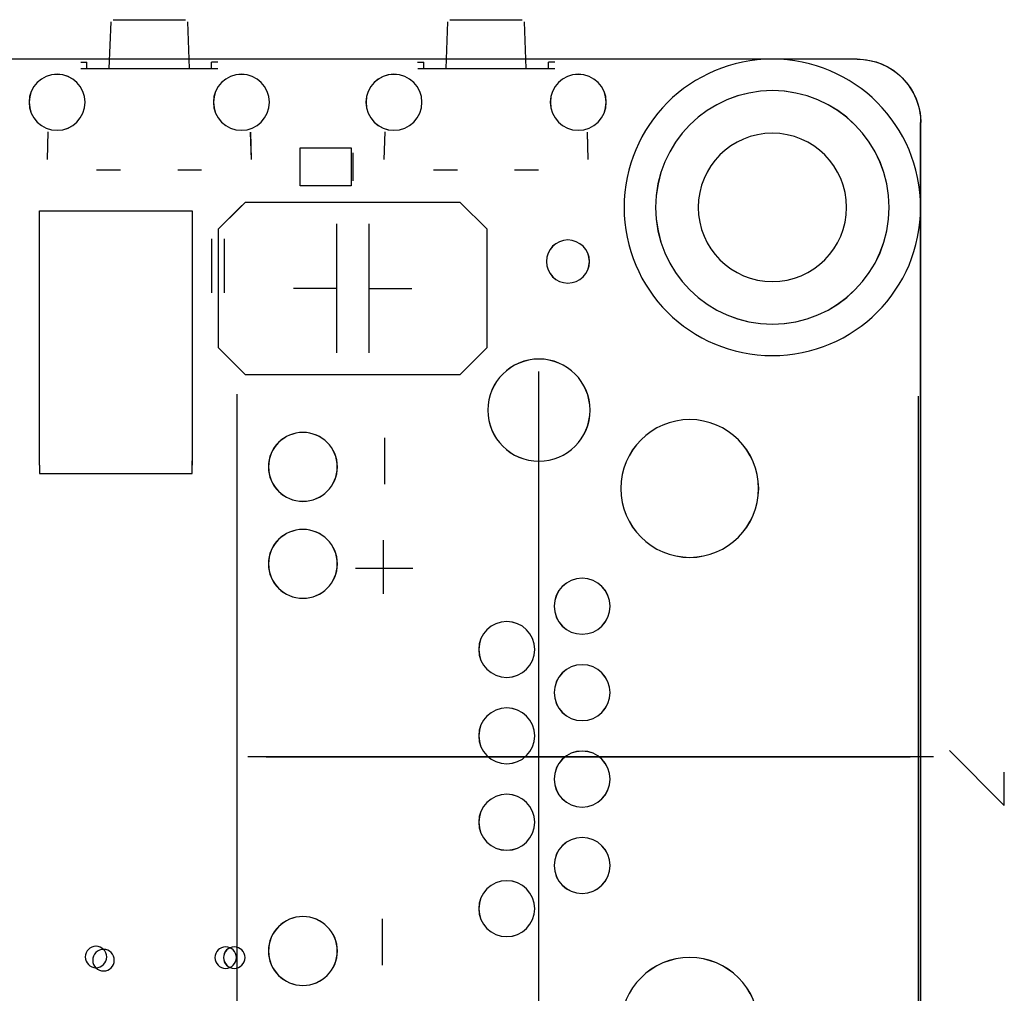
# Model space of a CAD drawing. Header units: inches. Extents: x -2.12 to 5.58, y -1.38 to 1.5.
# Tile 32 of 32: x 0.74 to 1.65, y 0.51 to 1.41. Entities that reach past the tile are written whole.
import ezdxf

# ---------------------------------------------------------------- set-up
doc = ezdxf.new("R2010")
doc.units = ezdxf.units.IN
doc.header["$MEASUREMENT"] = 0
for name, color, linetype in [('INTF_BLUE', 7, 'Continuous'), ('INTF_CYAN', 7, 'Continuous'), ('INTF_GREEN_1', 7, 'Continuous'), ('INTF_GREEN_2', 7, 'Continuous'), ('INTF_GREEN_3', 7, 'Continuous'), ('INTF_MAGENTA', 7, 'Continuous'), ('INTF_MAGENTA_1', 7, 'Continuous'), ('INTF_RED', 7, 'Continuous'), ('INTF_RED_2', 7, 'Continuous'), ('INTF_YELLOW_2', 7, 'Continuous'), ('INTF_YELLOW_3', 7, 'Continuous'), ('WHITE', 7, 'Continuous')]:
    doc.layers.add(name, color=color, linetype=linetype)

# ---------------------------------------------------------------- blocks, each defined once
blk = doc.blocks.new('D8BB6B74415388783358646DE663540CB2D9E822$$$B8A4396250C5687B1D31E70758B30729E1AC4426')
at = {"color": 178}
for p, q in [((-9.1, -6.65, 6.44), (9.1, -6.65, 6.44)), ((0, -6.65, 15.75), (0, -6.65, -0.429))]:
    blk.add_line(p, q, dxfattribs=at)
blk = doc.blocks.new('25FCDFAEC50CC0E60B6D037838D08EE8FFE01045$$$C906BBC760572095F726B39B13C9EDE80CDE5667')
at = {"color": 178}
blk.add_line((0, -6.6), (0, -6.6, 15.2), dxfattribs=at)
blk = doc.blocks.new('HOUSING_58')
at = {"color": 0}
blk.add_blockref('25FCDFAEC50CC0E60B6D037838D08EE8FFE01045$$$C906BBC760572095F726B39B13C9EDE80CDE5667', (0, 0), dxfattribs=at)
blk = doc.blocks.new('ASM0001_ASM_22_AF0_ASM')
at = {"color": 0}
blk.add_blockref('HOUSING_58', (0, 0), dxfattribs=at)
blk = doc.blocks.new('RJ45_WITH_LED_ASM')
at = {"color": 0}
for name in ['D8BB6B74415388783358646DE663540CB2D9E822$$$B8A4396250C5687B1D31E70758B30729E1AC4426', 'ASM0001_ASM_22_AF0_ASM']:
    blk.add_blockref(name, (0, 0), dxfattribs=at)
blk = doc.blocks.new('DDD71C7C7C9CF9294EF7B95702A5EAB48181DBE0$$$B8A4396250C5687B1D31E70758B30729E1AC4426')
at = {"layer": 'INTF_GREEN_2', "color": 3}
for p, q in [((-261.715, -54.15), (-176.714, -54.15)), ((-261.715, -54.15), (-176.714, -54.15)), ((-263.215, -122.65), (-263.215, -55.65)), ((-263.215, -122.65), (-263.215, -55.65))]:
    blk.add_line(p, q, dxfattribs=at)
blk.add_arc((-261.715, -55.65), 1.5, 90, 180, dxfattribs=at)
at = {"layer": 'INTF_MAGENTA', "color": 6}
for p, q in [((-246.786, -59.665), (-246.786, -58.395)), ((-246.482, -59.665), (-246.482, -58.395))]:
    blk.add_line(p, q, dxfattribs=at)
at = {"layer": 'WHITE', "color": 7}
for centre, radius in [((-255.134, -55.169), 0.66), ((-250.784, -55.169), 0.66), ((-247.183, -55.169), 0.66), ((-242.833, -55.169), 0.66), ((-259.715, -57.65), 2.756), ((-254.889, -58.928), 0.508), ((-254.205, -62.437), 1.206), ((-257.765, -64.287), 1.626), ((-248.635, -63.777), 0.813), ((-248.635, -66.067), 0.813), ((-255.225, -67.067), 0.66), ((-253.445, -68.087), 0.66), ((-255.225, -69.107), 0.66), ((-253.445, -70.127), 0.66), ((-255.225, -71.147), 0.66), ((-253.445, -72.167), 0.66), ((-255.225, -73.187), 0.66), ((-253.445, -74.207), 0.66), ((-248.635, -75.207), 0.813), ((-257.765, -76.987), 1.626)]:
    blk.add_circle(centre, radius, dxfattribs=at)
blk = doc.blocks.new('S70CR100-TOP')
at = {"color": 0}
blk.add_blockref('DDD71C7C7C9CF9294EF7B95702A5EAB48181DBE0$$$B8A4396250C5687B1D31E70758B30729E1AC4426', (0, 0), dxfattribs=at)
blk = doc.blocks.new('3873F21D59116B9BB77B534D235B23D2048C078A$$$B8A4396250C5687B1D31E70758B30729E1AC4426')
at = {"layer": 'INTF_BLUE', "color": 5}
for p, q in [((-253.8598, -53.2676), (-253.8986, -54.3688)), ((-252.1054, -53.2188), (-253.8098, -53.2188)), ((-252.016, -54.3688), (-252.0575, -53.2676)), ((-245.9096, -53.2676), (-245.9484, -54.3688)), ((-244.1552, -53.2188), (-245.8596, -53.2188)), ((-244.0658, -54.3688), (-244.1073, -53.2676)), ((-254.5803, -54.2188), (-254.4286, -54.2188)), ((-251.3441, -54.3688), (-254.5803, -54.3688)), ((-254.4286, -54.3688), (-254.4286, -54.2188)), ((-251.3406, -54.2188), (-251.4886, -54.2188)), ((-251.4886, -54.3688), (-251.4886, -54.2188)), ((-246.6301, -54.2188), (-246.4784, -54.2188)), ((-243.3939, -54.3688), (-246.6301, -54.3688)), ((-246.4784, -54.3688), (-246.4784, -54.2188)), ((-243.5384, -54.3688), (-243.5384, -54.2188)), ((-243.3904, -54.2188), (-243.5384, -54.2188)), ((-255.3441, -55.8729), (-255.3612, -56.5173)), ((-255.3444, -55.8842), (-255.3612, -56.5173)), ((-250.556, -56.5173), (-250.5733, -55.8654)), ((-250.556, -56.5173), (-250.5732, -55.8691)), ((-247.3939, -55.8729), (-247.411, -56.5173)), ((-247.3942, -55.8842), (-247.411, -56.5173)), ((-242.6058, -56.5173), (-242.6231, -55.8654)), ((-242.6058, -56.5173), (-242.623, -55.8691)), ((-249.8115, -56.3584), (-249.8115, -57.0271)), ((-248.5724, -56.2404), (-249.7756, -56.2404)), ((-249.7756, -56.2404), (-249.7756, -57.1452)), ((-248.5724, -57.1452), (-248.5724, -56.2404)), ((-254.1949, -56.7704), (-253.6376, -56.7704)), ((-254.1948, -56.7704), (-253.6324, -56.7704)), ((-252.2816, -56.7704), (-251.7173, -56.7704)), ((-252.2798, -56.7704), (-251.7174, -56.7704)), ((-246.2447, -56.7704), (-245.6874, -56.7704)), ((-246.2446, -56.7704), (-245.6822, -56.7704)), ((-244.3314, -56.7704), (-243.7671, -56.7704)), ((-244.3296, -56.7704), (-243.7672, -56.7704)), ((-249.7756, -57.1452), (-248.5724, -57.1452)), ((-252.984, -58.166), (-252.349, -57.531)), ((-252.349, -57.531), (-247.269, -57.531)), ((-247.269, -57.531), (-247.142, -57.658)), ((-247.142, -57.658), (-246.634, -58.166)), ((-242.421, -57.733), (-246.021, -57.733)), ((-246.021, -57.733), (-246.021, -63.733)), ((-242.421, -57.933), (-242.421, -57.733)), ((-250.19, -58.039), (-250.19, -61.087)), ((-249.428, -58.039), (-249.428, -61.087)), ((-242.421, -63.733), (-242.421, -57.933)), ((-252.984, -60.96), (-252.984, -58.166)), ((-246.634, -58.166), (-246.634, -60.96)), ((-250.19, -59.563), (-251.206, -59.563)), ((-249.428, -59.563), (-248.412, -59.563)), ((-252.349, -61.595), (-252.984, -60.96)), ((-246.634, -60.96), (-247.269, -61.595)), ((-247.269, -61.595), (-252.349, -61.595)), ((-263.165, -71.001), (-263.165, -62.106)), ((-247.084, -62.106), (-247.084, -62.057)), ((-247.084, -71.31), (-247.084, -62.106)), ((-250.5652, -64.1854), (-250.5652, -63.0932)), ((-246.021, -63.933), (-246.021, -63.633)), ((-242.421, -63.733), (-242.421, -63.933)), ((-242.421, -63.933), (-246.021, -63.933)), ((-250.5398, -66.7762), (-250.5398, -65.5062)), ((-249.8794, -66.1666), (-251.2256, -66.1666)), ((-263.8928, -70.4742), (-265.1882, -71.7696)), ((-265.1882, -71.033), (-265.1882, -70.9822)), ((-265.1882, -71.7696), (-265.1882, -71.033)), ((-263.165, -79.168), (-263.165, -71.001)), ((-247.084, -71.53), (-247.084, -71.31)), ((-247.084, -79.168), (-247.084, -71.519)), ((-250.5144, -75.5392), (-250.5144, -74.447))]:
    blk.add_line(p, q, dxfattribs=at)
for centre, radius in [((-259.715, -57.65), 3.5), ((-259.715, -57.65), 1.7506), ((-247.015, -75.3618), 0.254), ((-243.7514, -75.3471), 0.254)]:
    blk.add_circle(centre, radius, dxfattribs=at)
at = {"layer": 'INTF_MAGENTA_1', "color": 6}
for centre, radius in [((-255.1336, -55.1688), 0.6604), ((-250.7836, -55.1688), 0.6604), ((-247.1834, -55.1688), 0.6604), ((-242.8334, -55.1688), 0.6604), ((-259.715, -57.65), 2.7559), ((-254.889, -58.928), 0.508), ((-254.205, -62.437), 1.2065), ((-257.765, -64.287), 1.6256), ((-248.635, -63.777), 0.8128), ((-248.635, -66.067), 0.8128), ((-255.225, -67.067), 0.6604), ((-253.445, -68.087), 0.6604), ((-255.225, -69.107), 0.6604), ((-253.445, -70.127), 0.6604), ((-255.225, -71.147), 0.6604), ((-253.445, -72.167), 0.6604), ((-255.225, -73.187), 0.6604), ((-253.445, -74.207), 0.6604), ((-248.635, -75.207), 0.8128), ((-257.765, -76.987), 1.6256)]:
    blk.add_circle(centre, radius, dxfattribs=at)
at = {"layer": 'INTF_YELLOW_3', "color": 2}
for p, q in [((-261.715, -54.15), (-176.714, -54.15)), ((-261.715, -54.15), (-176.714, -54.15)), ((-263.215, -122.65), (-263.215, -55.65)), ((-263.215, -122.65), (-263.215, -55.65))]:
    blk.add_line(p, q, dxfattribs=at)
blk.add_arc((-261.715, -55.65), 1.5, 89.99996, 180.00004, dxfattribs=at)
blk = doc.blocks.new('S70CR100-BOT')
at = {"color": 0}
blk.add_blockref('3873F21D59116B9BB77B534D235B23D2048C078A$$$B8A4396250C5687B1D31E70758B30729E1AC4426', (0, 0), dxfattribs=at)
blk = doc.blocks.new('31673240982F5778DC3FB12357F58391CCFCB263$$$B8A4396250C5687B1D31E70758B30729E1AC4426')
at = {"layer": 'INTF_CYAN', "color": 4}
for centre, radius in [((-255.1336, -55.1688), 0.6604), ((-250.7836, -55.1688), 0.6604), ((-247.1834, -55.1688), 0.6604), ((-242.8334, -55.1688), 0.6604), ((-259.715, -57.65), 2.7559), ((-254.889, -58.928), 0.508), ((-254.205, -62.437), 1.2065), ((-257.765, -64.287), 1.6256), ((-248.635, -63.777), 0.8128), ((-248.635, -66.067), 0.8128), ((-255.225, -67.067), 0.6604), ((-253.445, -68.087), 0.6604), ((-255.225, -69.107), 0.6604), ((-253.445, -70.127), 0.6604), ((-255.225, -71.147), 0.6604), ((-253.445, -72.167), 0.6604), ((-255.225, -73.187), 0.6604), ((-253.445, -74.207), 0.6604), ((-248.635, -75.207), 0.8128), ((-257.765, -76.987), 1.6256)]:
    blk.add_circle(centre, radius, dxfattribs=at)
at = {"layer": 'INTF_GREEN_1', "color": 3}
for p, q in [((-253.8598, -53.2676), (-253.8986, -54.3688)), ((-252.1054, -53.2188), (-253.8098, -53.2188)), ((-252.016, -54.3688), (-252.0575, -53.2676)), ((-245.9096, -53.2676), (-245.9484, -54.3688)), ((-244.1552, -53.2188), (-245.8596, -53.2188)), ((-244.0658, -54.3688), (-244.1073, -53.2676)), ((-254.5803, -54.2188), (-254.4286, -54.2188)), ((-251.3441, -54.3688), (-254.5803, -54.3688)), ((-254.4286, -54.3688), (-254.4286, -54.2188)), ((-251.4886, -54.3688), (-251.4886, -54.2188)), ((-251.3406, -54.2188), (-251.4886, -54.2188)), ((-246.6301, -54.2188), (-246.4784, -54.2188)), ((-243.3939, -54.3688), (-246.6301, -54.3688)), ((-246.4784, -54.3688), (-246.4784, -54.2188)), ((-243.3904, -54.2188), (-243.5384, -54.2188)), ((-243.5384, -54.3688), (-243.5384, -54.2188)), ((-255.3441, -55.8729), (-255.3612, -56.5173)), ((-255.3444, -55.8842), (-255.3612, -56.5173)), ((-250.556, -56.5173), (-250.5733, -55.8654)), ((-250.556, -56.5173), (-250.5732, -55.8691)), ((-247.3939, -55.8729), (-247.411, -56.5173)), ((-247.3942, -55.8842), (-247.411, -56.5173)), ((-242.6058, -56.5173), (-242.6231, -55.8654)), ((-242.6058, -56.5173), (-242.623, -55.8691)), ((-249.8115, -56.3585), (-249.8115, -57.0272)), ((-249.7756, -56.2404), (-249.7756, -57.1452)), ((-248.5724, -56.2404), (-249.7756, -56.2404)), ((-248.5724, -57.1452), (-248.5724, -56.2404)), ((-254.1949, -56.7704), (-253.6376, -56.7704)), ((-254.1948, -56.7704), (-253.6324, -56.7704)), ((-252.2816, -56.7704), (-251.7173, -56.7704)), ((-252.2798, -56.7704), (-251.7174, -56.7704)), ((-246.2447, -56.7704), (-245.6874, -56.7704)), ((-246.2446, -56.7704), (-245.6822, -56.7704)), ((-244.3314, -56.7704), (-243.7671, -56.7704)), ((-244.3296, -56.7704), (-243.7672, -56.7704)), ((-249.7756, -57.1452), (-248.5724, -57.1452)), ((-242.421, -57.733), (-246.021, -57.733)), ((-246.021, -57.733), (-246.021, -63.733)), ((-242.421, -57.933), (-242.421, -57.733)), ((-242.421, -63.733), (-242.421, -57.933)), ((-263.165, -71.001), (-263.165, -62.106)), ((-247.084, -62.106), (-247.084, -62.057)), ((-247.084, -71.31), (-247.084, -62.106)), ((-250.5652, -64.1844), (-250.5652, -63.0922)), ((-246.021, -63.933), (-246.021, -63.633)), ((-242.421, -63.733), (-242.421, -63.933)), ((-242.421, -63.933), (-246.021, -63.933)), ((-250.5398, -66.7772), (-250.5398, -65.5072)), ((-249.8794, -66.1676), (-251.2256, -66.1676)), ((-263.8928, -70.4742), (-265.1882, -71.7696)), ((-265.1882, -71.033), (-265.1882, -70.9822)), ((-265.1882, -71.7696), (-265.1882, -71.033)), ((-263.165, -79.168), (-263.165, -71.001)), ((-247.084, -79.168), (-247.084, -71.307)), ((-250.5144, -75.5402), (-250.5144, -74.448))]:
    blk.add_line(p, q, dxfattribs=at)
for centre in [(-247.015, -75.3618), (-243.7514, -75.3471)]:
    blk.add_circle(centre, 0.254, dxfattribs=at)
at = {"layer": 'INTF_RED_2', "color": 1}
for p, q in [((-261.715, -54.15), (-176.714, -54.15)), ((-263.215, -122.65), (-263.215, -55.65))]:
    blk.add_line(p, q, dxfattribs=at)
blk.add_arc((-261.715, -55.65), 1.5, 89.99996, 180.00004, dxfattribs=at)
at = {"layer": 'INTF_YELLOW_2', "color": 2}
for p, q in [((-253.8598, -53.2676), (-253.8986, -54.3688)), ((-252.1054, -53.2188), (-253.8098, -53.2188)), ((-252.016, -54.3688), (-252.0575, -53.2676)), ((-245.9096, -53.2676), (-245.9484, -54.3688)), ((-244.1552, -53.2188), (-245.8596, -53.2188)), ((-244.0658, -54.3688), (-244.1073, -53.2676)), ((-254.5803, -54.2188), (-254.4286, -54.2188)), ((-251.3441, -54.3688), (-254.5803, -54.3688)), ((-254.4286, -54.3688), (-254.4286, -54.2188)), ((-251.3406, -54.2188), (-251.4886, -54.2188)), ((-251.4886, -54.3688), (-251.4886, -54.2188)), ((-246.6301, -54.2188), (-246.4784, -54.2188)), ((-243.3939, -54.3688), (-246.6301, -54.3688)), ((-246.4784, -54.3688), (-246.4784, -54.2188)), ((-243.5384, -54.3688), (-243.5384, -54.2188)), ((-243.3904, -54.2188), (-243.5384, -54.2188)), ((-255.3441, -55.8729), (-255.3612, -56.5173)), ((-255.3444, -55.8842), (-255.3612, -56.5173)), ((-250.556, -56.5173), (-250.5733, -55.8654)), ((-250.556, -56.5173), (-250.5732, -55.8691)), ((-247.3939, -55.8729), (-247.411, -56.5173)), ((-247.3942, -55.8842), (-247.411, -56.5173)), ((-242.6058, -56.5173), (-242.6231, -55.8654)), ((-242.6058, -56.5173), (-242.623, -55.8691)), ((-249.8115, -56.3584), (-249.8115, -57.0271)), ((-248.5724, -56.2404), (-249.7756, -56.2404)), ((-249.7756, -56.2404), (-249.7756, -57.1452)), ((-248.5724, -57.1452), (-248.5724, -56.2404)), ((-254.1949, -56.7704), (-253.6376, -56.7704)), ((-254.1948, -56.7704), (-253.6324, -56.7704)), ((-252.2816, -56.7704), (-251.7173, -56.7704)), ((-252.2798, -56.7704), (-251.7174, -56.7704)), ((-246.2447, -56.7704), (-245.6874, -56.7704)), ((-246.2446, -56.7704), (-245.6822, -56.7704)), ((-244.3314, -56.7704), (-243.7671, -56.7704)), ((-244.3296, -56.7704), (-243.7672, -56.7704)), ((-249.7756, -57.1452), (-248.5724, -57.1452)), ((-252.984, -58.166), (-252.349, -57.531)), ((-252.349, -57.531), (-247.269, -57.531)), ((-247.269, -57.531), (-247.142, -57.658)), ((-247.142, -57.658), (-246.634, -58.166)), ((-242.421, -57.733), (-246.021, -57.733)), ((-246.021, -57.733), (-246.021, -63.733)), ((-242.421, -57.933), (-242.421, -57.733)), ((-250.19, -58.039), (-250.19, -61.087)), ((-249.428, -58.039), (-249.428, -61.087)), ((-242.421, -63.733), (-242.421, -57.933)), ((-252.984, -60.96), (-252.984, -58.166)), ((-246.634, -58.166), (-246.634, -60.96)), ((-250.19, -59.563), (-251.206, -59.563)), ((-249.428, -59.563), (-248.412, -59.563)), ((-252.349, -61.595), (-252.984, -60.96)), ((-246.634, -60.96), (-247.269, -61.595)), ((-247.269, -61.595), (-252.349, -61.595)), ((-263.165, -71.001), (-263.165, -62.106)), ((-247.084, -62.106), (-247.084, -62.057)), ((-247.084, -71.31), (-247.084, -62.106)), ((-250.5652, -64.1854), (-250.5652, -63.0932)), ((-246.021, -63.933), (-246.021, -63.633)), ((-242.421, -63.733), (-242.421, -63.933)), ((-242.421, -63.933), (-246.021, -63.933)), ((-250.5398, -66.7762), (-250.5398, -65.5062)), ((-249.8794, -66.1666), (-251.2256, -66.1666)), ((-263.8928, -70.4742), (-265.1882, -71.7696)), ((-265.1882, -71.033), (-265.1882, -70.9822)), ((-265.1882, -71.7696), (-265.1882, -71.033)), ((-263.165, -79.168), (-263.165, -71.001)), ((-247.084, -71.53), (-247.084, -71.31)), ((-247.084, -79.168), (-247.084, -71.519)), ((-250.5144, -75.5392), (-250.5144, -74.447))]:
    blk.add_line(p, q, dxfattribs=at)
for centre in [(-246.8118, -75.3618), (-243.9292, -75.4233)]:
    blk.add_circle(centre, 0.254, dxfattribs=at)
blk = doc.blocks.new('S70CR110-BOT')
at = {"color": 0}
blk.add_blockref('31673240982F5778DC3FB12357F58391CCFCB263$$$B8A4396250C5687B1D31E70758B30729E1AC4426', (0, 0), dxfattribs=at)
blk = doc.blocks.new('FE1B2A364973CD4E62792E9A41617DEF1B491828$$$B8A4396250C5687B1D31E70758B30729E1AC4426')
at = {"layer": 'INTF_GREEN_3', "color": 3}
for centre, radius in [((-255.134, -55.169), 0.66), ((-250.784, -55.169), 0.66), ((-247.183, -55.169), 0.66), ((-242.833, -55.169), 0.66), ((-259.715, -57.65), 2.756), ((-254.889, -58.928), 0.508), ((-254.205, -62.437), 1.206), ((-257.765, -64.287), 1.626), ((-248.635, -63.777), 0.813), ((-248.635, -66.067), 0.813), ((-255.225, -67.067), 0.66), ((-253.445, -68.087), 0.66), ((-255.225, -69.107), 0.66), ((-253.445, -70.127), 0.66), ((-255.225, -71.147), 0.66), ((-253.445, -72.167), 0.66), ((-255.225, -73.187), 0.66), ((-253.445, -74.207), 0.66), ((-248.635, -75.207), 0.813), ((-257.765, -76.987), 1.626)]:
    blk.add_circle(centre, radius, dxfattribs=at)
at = {"layer": 'INTF_RED', "color": 1}
for p, q in [((-261.715, -54.15), (-176.714, -54.15)), ((-263.215, -122.65), (-263.215, -55.65))]:
    blk.add_line(p, q, dxfattribs=at)
blk.add_arc((-261.715, -55.65), 1.5, 90, 180, dxfattribs=at)
blk = doc.blocks.new('S70CR110-TOP')
at = {"color": 0}
blk.add_blockref('FE1B2A364973CD4E62792E9A41617DEF1B491828$$$B8A4396250C5687B1D31E70758B30729E1AC4426', (0, 0), dxfattribs=at)
blk = doc.blocks.new('S70CR100_STACK_ASSY_ASM')
at = {"color": 0, "extrusion": (0, 0, -1), "rotation": 1.14827544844e-05}
blk.add_blockref('S70CR100-TOP', (223.214, 89.15), dxfattribs=at)
at = {"color": 0, "extrusion": (0, 0, -1)}
for name, p in [('S70CR110-BOT', (223.214, 89.15, -1)), ('S70CR100-BOT', (223.215, 89.15, -1)), ('S70CR110-TOP', (223.214, 89.15))]:
    blk.add_blockref(name, p, dxfattribs=at)
at = {"color": 0, "extrusion": (1, 0, 0)}
blk.add_blockref('RJ45_WITH_LED_ASM', (18.525, 7.3, 24.55), dxfattribs=at)

msp = doc.modelspace()

# ---------------------------------------------------------------- block references
at = {"xscale": 0.0393700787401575, "yscale": 0.0393700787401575, "zscale": 0.0393700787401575}
msp.add_blockref('S70CR100_STACK_ASSY_ASM', (0, 0), dxfattribs=at)

doc.saveas('drawing.dxf')
